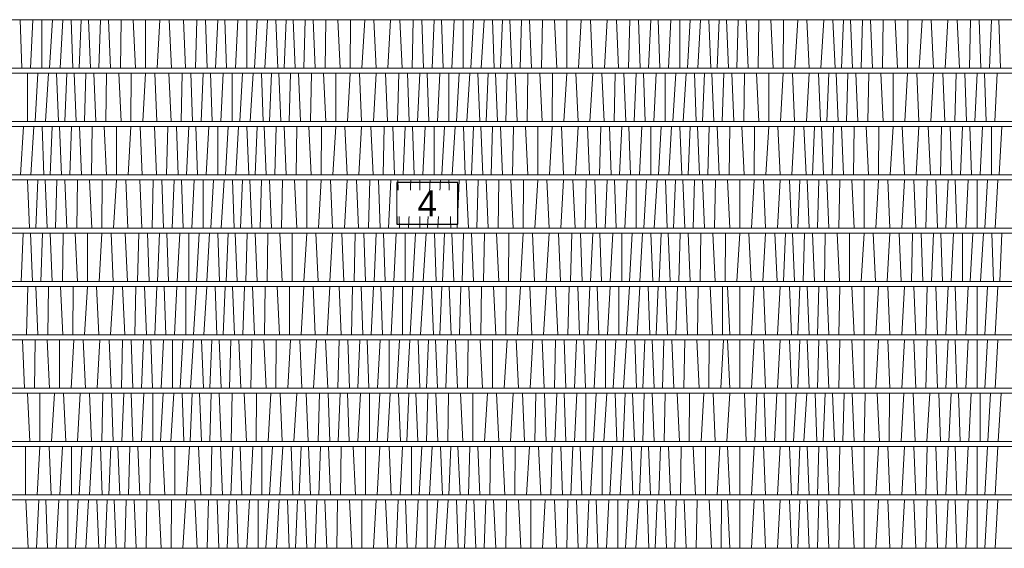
# Model space of a CAD drawing. Header units: centimetres. Extents: x 148485 to 162129, y -6573 to -2118.
# Tile 153 of 167: x 156441 to 156914, y -5820 to -5566. Entities that reach past the tile are written whole.
import ezdxf

# ---------------------------------------------------------------- set-up
doc = ezdxf.new("R2010")
doc.units = ezdxf.units.CM
doc.header["$LTSCALE"] = 0.1
doc.layers.add('A_opisy elewacji', color=7, linetype='Continuous')
doc.layers.add('ELEWACJE - dach podziały', color=34, linetype='Continuous', lineweight=15)
doc.layers.add('ELEWACJE - hacz dachówki', color=251, linetype='Continuous', lineweight=9)
doc.styles.add('CG', font='FL Pismo Techniczne.ttf')

msp = doc.modelspace()

# ---------------------------------------------------------------- linework, layer by layer
at = {"layer": 'A_opisy elewacji'}
msp.add_lwpolyline([(156651.458, -5664.591), (156651.458, -5644.591), (156622.202, -5644.591), (156622.202, -5664.591)], close=True, dxfattribs=at)
at = {"layer": 'ELEWACJE - dach podziały'}
for points in [[(157101.535, -5589.606), (156198.792, -5589.606)], [(157101.535, -5615.261), (156191.809, -5615.261)], [(157101.535, -5640.878), (156184.843, -5640.878)], [(157101.535, -5666.532), (156177.86, -5666.532)], [(157101.535, -5692.141), (156170.892, -5692.141)], [(157101.535, -5717.795), (156164.229, -5717.795)], [(157101.535, -5743.404), (156154.782, -5743.404)], [(157101.535, -5769.054), (156148.455, -5769.054)], [(157101.535, -5794.664), (156135.914, -5794.664)], [(157101.535, -5820.319), (156122.218, -5820.319)]]:
    msp.add_lwpolyline(points, dxfattribs=at)
at = {"layer": 'ELEWACJE - hacz dachówki'}
for p, q in [((156441.987, -5589.65), (156441.186, -5566.321)), ((156446.166, -5589.65), (156447.33, -5566.321)), ((156451.643, -5589.65), (156451.643, -5566.321)), ((156455.329, -5589.65), (156456.639, -5566.321)), ((156460.309, -5589.65), (156461.692, -5566.321)), ((156466.528, -5589.65), (156465.655, -5566.321)), ((156469.588, -5589.65), (156470.551, -5566.321)), ((156475, -5589.65), (156474.037, -5566.321)), ((156479.033, -5589.65), (156479.712, -5566.321)), ((156484.519, -5589.65), (156483.556, -5566.321)), ((156489.695, -5566.321), (156489.329, -5589.65)), ((156495.479, -5566.321), (156496.594, -5589.65)), ((156501.452, -5566.321), (156501.366, -5589.65)), ((156508.359, -5566.321), (156507.014, -5589.65)), ((156512.797, -5566.321), (156513.824, -5589.65)), ((156519.605, -5566.277), (156520.633, -5589.606)), ((156526.042, -5566.277), (156525.492, -5589.606)), ((156530.209, -5566.277), (156531.035, -5589.606)), ((156535.086, -5589.606), (156536.105, -5566.277)), ((156540.409, -5589.606), (156539.608, -5566.277)), ((156544.588, -5589.606), (156545.752, -5566.277)), ((156550.065, -5589.606), (156550.065, -5566.277)), ((156553.751, -5589.606), (156555.061, -5566.277)), ((156558.731, -5589.606), (156560.114, -5566.277)), ((156564.95, -5589.606), (156564.077, -5566.277)), ((156568.01, -5589.606), (156568.973, -5566.277)), ((156573.422, -5589.606), (156572.459, -5566.277)), ((156577.455, -5589.606), (156578.134, -5566.277)), ((156582.941, -5589.606), (156581.978, -5566.277)), ((156588.117, -5566.277), (156587.75, -5589.606)), ((156593.901, -5566.277), (156595.016, -5589.606)), ((156599.874, -5566.277), (156599.788, -5589.606)), ((156606.781, -5566.277), (156605.436, -5589.606)), ((156611.219, -5566.277), (156612.246, -5589.606)), ((156619.239, -5566.277), (156617.895, -5589.606)), ((156623.678, -5566.277), (156624.705, -5589.606)), ((156630.114, -5566.277), (156629.564, -5589.606)), ((156634.281, -5566.277), (156635.107, -5589.606)), ((156639.158, -5589.606), (156640.177, -5566.277)), ((156644.481, -5589.606), (156643.68, -5566.277)), ((156648.66, -5589.606), (156649.824, -5566.277)), ((156654.137, -5589.606), (156654.137, -5566.277)), ((156657.823, -5589.606), (156659.133, -5566.277)), ((156662.804, -5589.606), (156664.187, -5566.277)), ((156669.022, -5589.606), (156668.149, -5566.277)), ((156672.082, -5589.606), (156673.045, -5566.277)), ((156677.494, -5589.606), (156676.531, -5566.277)), ((156681.527, -5589.606), (156682.206, -5566.277)), ((156687.013, -5589.606), (156686.05, -5566.277)), ((156692.189, -5566.277), (156691.823, -5589.606)), ((156697.973, -5566.277), (156699.088, -5589.606)), ((156703.946, -5566.277), (156703.86, -5589.606)), ((156710.853, -5566.277), (156709.508, -5589.606)), ((156715.291, -5566.277), (156716.319, -5589.606)), ((156723.312, -5566.277), (156721.967, -5589.606)), ((156727.75, -5566.277), (156728.777, -5589.606)), ((156734.186, -5566.277), (156733.636, -5589.606)), ((156738.353, -5566.277), (156739.179, -5589.606)), ((156743.23, -5589.606), (156744.25, -5566.277)), ((156748.553, -5589.606), (156747.752, -5566.277)), ((156752.732, -5589.606), (156753.897, -5566.277)), ((156758.21, -5589.606), (156758.21, -5566.277)), ((156761.895, -5589.606), (156763.206, -5566.277)), ((156766.876, -5589.606), (156768.259, -5566.277)), ((156773.094, -5589.606), (156772.221, -5566.277)), ((156776.154, -5589.606), (156777.117, -5566.277)), ((156781.566, -5589.606), (156780.603, -5566.277)), ((156785.599, -5589.606), (156786.279, -5566.277)), ((156791.085, -5589.606), (156790.122, -5566.277)), ((156796.261, -5566.277), (156795.895, -5589.606)), ((156802.045, -5566.277), (156803.16, -5589.606)), ((156808.018, -5566.277), (156807.932, -5589.606)), ((156814.925, -5566.277), (156813.58, -5589.606)), ((156819.363, -5566.277), (156820.391, -5589.606)), ((156827.384, -5566.277), (156826.039, -5589.606)), ((156831.822, -5566.277), (156832.85, -5589.606)), ((156835.91, -5589.606), (156836.872, -5566.277)), ((156841.321, -5589.606), (156840.358, -5566.277)), ((156845.354, -5589.606), (156846.034, -5566.277)), ((156850.84, -5589.606), (156849.877, -5566.277)), ((156856.017, -5566.277), (156855.65, -5589.606)), ((156861.8, -5566.277), (156862.915, -5589.606)), ((156867.773, -5566.277), (156867.687, -5589.606)), ((156874.68, -5566.277), (156873.335, -5589.606)), ((156879.118, -5566.277), (156880.146, -5589.606)), ((156887.139, -5566.277), (156885.794, -5589.606)), ((156891.577, -5566.277), (156892.605, -5589.606)), ((156898.014, -5566.277), (156897.463, -5589.606)), ((156902.18, -5566.277), (156903.006, -5589.606)), ((156907.058, -5589.606), (156908.077, -5566.277)), ((156912.38, -5589.606), (156911.58, -5566.277)), ((156444.68, -5615.261), (156444.68, -5591.931)), ((156448.366, -5615.261), (156449.676, -5591.931)), ((156453.346, -5615.261), (156454.729, -5591.931)), ((156459.565, -5615.261), (156458.692, -5591.931)), ((156462.625, -5615.261), (156463.588, -5591.931)), ((156468.037, -5615.261), (156467.074, -5591.931)), ((156472.069, -5615.261), (156472.749, -5591.931)), ((156477.556, -5615.261), (156476.593, -5591.931)), ((156482.732, -5591.931), (156482.365, -5615.261)), ((156488.516, -5591.931), (156489.631, -5615.261)), ((156494.489, -5591.931), (156494.403, -5615.261)), ((156501.396, -5591.931), (156500.051, -5615.261)), ((156505.834, -5591.931), (156506.861, -5615.261)), ((156512.644, -5591.931), (156513.672, -5615.261)), ((156519.081, -5591.931), (156518.531, -5615.261)), ((156523.248, -5591.931), (156524.074, -5615.261)), ((156528.125, -5615.261), (156529.144, -5591.931)), ((156533.448, -5615.261), (156532.647, -5591.931)), ((156537.627, -5615.261), (156538.791, -5591.931)), ((156543.104, -5615.261), (156543.104, -5591.931)), ((156546.79, -5615.261), (156548.1, -5591.931)), ((156551.77, -5615.261), (156553.153, -5591.931)), ((156557.989, -5615.261), (156557.116, -5591.931)), ((156561.049, -5615.261), (156562.012, -5591.931)), ((156566.461, -5615.261), (156565.498, -5591.931)), ((156570.493, -5615.261), (156571.173, -5591.931)), ((156575.98, -5615.261), (156575.016, -5591.931)), ((156581.156, -5591.931), (156580.789, -5615.261)), ((156586.94, -5591.931), (156588.055, -5615.261)), ((156592.913, -5591.931), (156592.826, -5615.261)), ((156599.819, -5591.931), (156598.475, -5615.261)), ((156604.258, -5591.931), (156605.285, -5615.261)), ((156612.278, -5591.931), (156610.934, -5615.261)), ((156616.717, -5591.931), (156617.744, -5615.261)), ((156623.153, -5591.931), (156622.603, -5615.261)), ((156627.32, -5591.931), (156628.146, -5615.261)), ((156632.197, -5615.261), (156633.216, -5591.931)), ((156637.52, -5615.261), (156636.719, -5591.931)), ((156641.699, -5615.261), (156642.863, -5591.931)), ((156647.176, -5615.261), (156647.176, -5591.931)), ((156650.862, -5615.261), (156652.172, -5591.931)), ((156655.842, -5615.261), (156657.226, -5591.931)), ((156662.061, -5615.261), (156661.188, -5591.931)), ((156665.121, -5615.261), (156666.084, -5591.931)), ((156670.533, -5615.261), (156669.57, -5591.931)), ((156674.566, -5615.261), (156675.245, -5591.931)), ((156680.052, -5615.261), (156679.089, -5591.931)), ((156685.228, -5591.931), (156684.862, -5615.261)), ((156691.012, -5591.931), (156692.127, -5615.261)), ((156696.985, -5591.931), (156696.899, -5615.261)), ((156703.892, -5591.931), (156702.547, -5615.261)), ((156708.33, -5591.931), (156709.358, -5615.261)), ((156716.35, -5591.931), (156715.006, -5615.261)), ((156720.789, -5591.931), (156721.816, -5615.261)), ((156727.225, -5591.931), (156726.675, -5615.261)), ((156731.392, -5591.931), (156732.218, -5615.261)), ((156736.269, -5615.261), (156737.288, -5591.931)), ((156741.592, -5615.261), (156740.791, -5591.931)), ((156745.771, -5615.261), (156746.936, -5591.931)), ((156751.248, -5615.261), (156751.248, -5591.931)), ((156754.934, -5615.261), (156756.244, -5591.931)), ((156759.915, -5615.261), (156761.298, -5591.931)), ((156766.133, -5615.261), (156765.26, -5591.931)), ((156769.193, -5615.261), (156770.156, -5591.931)), ((156774.605, -5615.261), (156773.642, -5591.931)), ((156778.638, -5615.261), (156779.318, -5591.931)), ((156784.124, -5615.261), (156783.161, -5591.931)), ((156789.3, -5591.931), (156788.934, -5615.261)), ((156795.084, -5591.931), (156796.199, -5615.261)), ((156801.057, -5591.931), (156800.971, -5615.261)), ((156807.964, -5591.931), (156806.619, -5615.261)), ((156812.402, -5591.931), (156813.43, -5615.261)), ((156820.423, -5591.931), (156819.078, -5615.261)), ((156824.861, -5591.931), (156825.889, -5615.261)), ((156828.948, -5615.261), (156829.911, -5591.931)), ((156834.36, -5615.261), (156833.397, -5591.931)), ((156838.393, -5615.261), (156839.073, -5591.931)), ((156843.879, -5615.261), (156842.916, -5591.931)), ((156849.056, -5591.931), (156848.689, -5615.261)), ((156854.839, -5591.931), (156855.954, -5615.261)), ((156860.812, -5591.931), (156860.726, -5615.261)), ((156867.719, -5591.931), (156866.374, -5615.261)), ((156872.157, -5591.931), (156873.185, -5615.261)), ((156880.178, -5591.931), (156878.833, -5615.261)), ((156884.616, -5591.931), (156885.644, -5615.261)), ((156891.053, -5591.931), (156890.502, -5615.261)), ((156895.219, -5591.931), (156896.045, -5615.261)), ((156900.096, -5615.261), (156901.116, -5591.931)), ((156905.419, -5615.261), (156904.619, -5591.931)), ((156909.598, -5615.261), (156910.763, -5591.931)), ((156441.383, -5640.915), (156442.693, -5617.586)), ((156446.363, -5640.915), (156447.746, -5617.586)), ((156452.582, -5640.915), (156451.709, -5617.586)), ((156455.642, -5640.915), (156456.605, -5617.586)), ((156461.054, -5640.915), (156460.091, -5617.586)), ((156465.087, -5640.915), (156465.766, -5617.586)), ((156470.573, -5640.915), (156469.61, -5617.586)), ((156475.749, -5617.586), (156475.382, -5640.915)), ((156481.533, -5617.586), (156482.648, -5640.915)), ((156487.506, -5617.586), (156487.42, -5640.915)), ((156494.413, -5617.586), (156493.068, -5640.915)), ((156498.851, -5617.586), (156499.878, -5640.915)), ((156505.66, -5617.549), (156506.687, -5640.878)), ((156512.096, -5617.549), (156511.546, -5640.878)), ((156516.263, -5617.549), (156517.089, -5640.878)), ((156521.14, -5640.878), (156522.159, -5617.549)), ((156526.463, -5640.878), (156525.662, -5617.549)), ((156530.642, -5640.878), (156531.807, -5617.549)), ((156536.119, -5640.878), (156536.119, -5617.549)), ((156539.805, -5640.878), (156541.115, -5617.549)), ((156544.786, -5640.878), (156546.169, -5617.549)), ((156551.004, -5640.878), (156550.131, -5617.549)), ((156554.064, -5640.878), (156555.027, -5617.549)), ((156559.476, -5640.878), (156558.513, -5617.549)), ((156563.509, -5640.878), (156564.189, -5617.549)), ((156568.995, -5640.878), (156568.032, -5617.549)), ((156574.171, -5617.549), (156573.805, -5640.878)), ((156579.955, -5617.549), (156581.07, -5640.878)), ((156585.928, -5617.549), (156585.842, -5640.878)), ((156592.835, -5617.549), (156591.49, -5640.878)), ((156597.273, -5617.549), (156598.301, -5640.878)), ((156605.294, -5617.549), (156603.949, -5640.878)), ((156609.732, -5617.549), (156610.76, -5640.878)), ((156616.168, -5617.549), (156615.618, -5640.878)), ((156620.335, -5617.549), (156621.161, -5640.878)), ((156625.212, -5640.878), (156626.232, -5617.549)), ((156630.535, -5640.878), (156629.734, -5617.549)), ((156634.714, -5640.878), (156635.879, -5617.549)), ((156640.192, -5640.878), (156640.192, -5617.549)), ((156643.877, -5640.878), (156645.188, -5617.549)), ((156648.858, -5640.878), (156650.241, -5617.549)), ((156655.077, -5640.878), (156654.203, -5617.549)), ((156658.137, -5640.878), (156659.099, -5617.549)), ((156663.548, -5640.878), (156662.585, -5617.549)), ((156667.581, -5640.878), (156668.261, -5617.549)), ((156673.067, -5640.878), (156672.104, -5617.549)), ((156678.244, -5617.549), (156677.877, -5640.878)), ((156684.027, -5617.549), (156685.142, -5640.878)), ((156690, -5617.549), (156689.914, -5640.878)), ((156696.907, -5617.549), (156695.562, -5640.878)), ((156701.345, -5617.549), (156702.373, -5640.878)), ((156709.366, -5617.549), (156708.021, -5640.878)), ((156713.804, -5617.549), (156714.832, -5640.878)), ((156720.241, -5617.549), (156719.69, -5640.878)), ((156724.407, -5617.549), (156725.233, -5640.878)), ((156729.285, -5640.878), (156730.304, -5617.549)), ((156734.607, -5640.878), (156733.807, -5617.549)), ((156738.786, -5640.878), (156739.951, -5617.549)), ((156744.264, -5640.878), (156744.264, -5617.549)), ((156747.949, -5640.878), (156749.26, -5617.549)), ((156752.93, -5640.878), (156754.313, -5617.549)), ((156759.149, -5640.878), (156758.275, -5617.549)), ((156762.209, -5640.878), (156763.172, -5617.549)), ((156767.62, -5640.878), (156766.657, -5617.549)), ((156771.653, -5640.878), (156772.333, -5617.549)), ((156777.139, -5640.878), (156776.176, -5617.549)), ((156782.316, -5617.549), (156781.949, -5640.878)), ((156788.1, -5617.549), (156789.215, -5640.878)), ((156794.072, -5617.549), (156793.986, -5640.878)), ((156800.979, -5617.549), (156799.634, -5640.878)), ((156805.417, -5617.549), (156806.445, -5640.878)), ((156813.438, -5617.549), (156812.093, -5640.878)), ((156817.876, -5617.549), (156818.904, -5640.878)), ((156821.964, -5640.878), (156822.927, -5617.549)), ((156827.376, -5640.878), (156826.412, -5617.549)), ((156831.408, -5640.878), (156832.088, -5617.549)), ((156836.894, -5640.878), (156835.931, -5617.549)), ((156842.071, -5617.549), (156841.704, -5640.878)), ((156847.855, -5617.549), (156848.97, -5640.878)), ((156853.827, -5617.549), (156853.741, -5640.878)), ((156860.734, -5617.549), (156859.39, -5640.878)), ((156865.173, -5617.549), (156866.2, -5640.878)), ((156873.193, -5617.549), (156871.848, -5640.878)), ((156877.631, -5617.549), (156878.659, -5640.878)), ((156884.068, -5617.549), (156883.518, -5640.878)), ((156888.235, -5617.549), (156889.061, -5640.878)), ((156893.112, -5640.878), (156894.131, -5617.549)), ((156898.435, -5640.878), (156897.634, -5617.549)), ((156902.614, -5640.878), (156903.778, -5617.549)), ((156908.091, -5640.878), (156908.091, -5617.549)), ((156911.777, -5640.878), (156913.087, -5617.549)), ((156445.616, -5666.532), (156444.742, -5643.203)), ((156448.676, -5666.532), (156449.639, -5643.203)), ((156454.088, -5666.532), (156453.124, -5643.203)), ((156458.12, -5666.532), (156458.8, -5643.203)), ((156463.606, -5666.532), (156462.643, -5643.203)), ((156468.783, -5643.203), (156468.416, -5666.532)), ((156474.567, -5643.203), (156475.682, -5666.532)), ((156480.539, -5643.203), (156480.453, -5666.532)), ((156487.446, -5643.203), (156486.102, -5666.532)), ((156491.884, -5643.203), (156492.912, -5666.532)), ((156498.695, -5643.203), (156499.723, -5666.532)), ((156505.132, -5643.203), (156504.581, -5666.532)), ((156509.298, -5643.203), (156510.125, -5666.532)), ((156514.176, -5666.532), (156515.195, -5643.203)), ((156519.498, -5666.532), (156518.698, -5643.203)), ((156523.677, -5666.532), (156524.842, -5643.203)), ((156529.155, -5666.532), (156529.155, -5643.203)), ((156532.84, -5666.532), (156534.151, -5643.203)), ((156537.821, -5666.532), (156539.204, -5643.203)), ((156544.04, -5666.532), (156543.166, -5643.203)), ((156547.1, -5666.532), (156548.063, -5643.203)), ((156552.511, -5666.532), (156551.548, -5643.203)), ((156556.544, -5666.532), (156557.224, -5643.203)), ((156562.03, -5666.532), (156561.067, -5643.203)), ((156567.207, -5643.203), (156566.84, -5666.532)), ((156572.991, -5643.203), (156574.106, -5666.532)), ((156578.963, -5643.203), (156578.877, -5666.532)), ((156585.87, -5643.203), (156584.525, -5666.532)), ((156590.308, -5643.203), (156591.336, -5666.532)), ((156598.329, -5643.203), (156596.984, -5666.532)), ((156602.767, -5643.203), (156603.795, -5666.532)), ((156609.204, -5643.203), (156608.654, -5666.532)), ((156613.37, -5643.203), (156614.197, -5666.532)), ((156618.248, -5666.532), (156619.267, -5643.203)), ((156623.571, -5666.532), (156622.77, -5643.203)), ((156627.75, -5666.532), (156628.914, -5643.203)), ((156633.227, -5666.532), (156633.227, -5643.203)), ((156636.913, -5666.532), (156638.223, -5643.203)), ((156641.893, -5666.532), (156643.276, -5643.203)), ((156648.112, -5666.532), (156647.238, -5643.203)), ((156651.172, -5666.532), (156652.135, -5643.203)), ((156656.584, -5666.532), (156655.621, -5643.203)), ((156660.616, -5666.532), (156661.296, -5643.203)), ((156666.102, -5666.532), (156665.139, -5643.203)), ((156671.279, -5643.203), (156670.912, -5666.532)), ((156677.063, -5643.203), (156678.178, -5666.532)), ((156683.036, -5643.203), (156682.949, -5666.532)), ((156689.942, -5643.203), (156688.598, -5666.532)), ((156694.381, -5643.203), (156695.408, -5666.532)), ((156702.401, -5643.203), (156701.056, -5666.532)), ((156706.839, -5643.203), (156707.867, -5666.532)), ((156713.276, -5643.203), (156712.726, -5666.532)), ((156717.443, -5643.203), (156718.269, -5666.532)), ((156722.32, -5666.532), (156723.339, -5643.203)), ((156727.643, -5666.532), (156726.842, -5643.203)), ((156731.822, -5666.532), (156732.986, -5643.203)), ((156737.299, -5666.532), (156737.299, -5643.203)), ((156740.985, -5666.532), (156742.295, -5643.203)), ((156745.965, -5666.532), (156747.348, -5643.203)), ((156752.184, -5666.532), (156751.311, -5643.203)), ((156755.244, -5666.532), (156756.207, -5643.203)), ((156760.656, -5666.532), (156759.693, -5643.203)), ((156764.689, -5666.532), (156765.368, -5643.203)), ((156770.175, -5666.532), (156769.212, -5643.203)), ((156775.351, -5643.203), (156774.984, -5666.532)), ((156781.135, -5643.203), (156782.25, -5666.532)), ((156787.108, -5643.203), (156787.022, -5666.532)), ((156794.015, -5643.203), (156792.67, -5666.532)), ((156798.453, -5643.203), (156799.48, -5666.532)), ((156806.473, -5643.203), (156805.129, -5666.532)), ((156810.912, -5643.203), (156811.939, -5666.532)), ((156814.999, -5666.532), (156815.962, -5643.203)), ((156820.411, -5666.532), (156819.448, -5643.203)), ((156824.444, -5666.532), (156825.123, -5643.203)), ((156829.93, -5666.532), (156828.967, -5643.203)), ((156835.106, -5643.203), (156834.74, -5666.532)), ((156840.89, -5643.203), (156842.005, -5666.532)), ((156846.863, -5643.203), (156846.777, -5666.532)), ((156853.77, -5643.203), (156852.425, -5666.532)), ((156858.208, -5643.203), (156859.236, -5666.532)), ((156866.228, -5643.203), (156864.884, -5666.532)), ((156870.667, -5643.203), (156871.694, -5666.532)), ((156877.103, -5643.203), (156876.553, -5666.532)), ((156881.27, -5643.203), (156882.096, -5666.532)), ((156886.147, -5666.532), (156887.166, -5643.203)), ((156891.47, -5666.532), (156890.669, -5643.203)), ((156895.649, -5666.532), (156896.814, -5643.203)), ((156901.126, -5666.532), (156901.126, -5643.203)), ((156904.812, -5666.532), (156906.122, -5643.203)), ((156909.793, -5666.532), (156911.176, -5643.203)), ((156441.693, -5692.187), (156442.656, -5668.857)), ((156447.105, -5692.187), (156446.141, -5668.857)), ((156451.137, -5692.187), (156451.817, -5668.857)), ((156456.623, -5692.187), (156455.66, -5668.857)), ((156461.8, -5668.857), (156461.433, -5692.187)), ((156467.584, -5668.857), (156468.699, -5692.187)), ((156473.556, -5668.857), (156473.47, -5692.187)), ((156480.463, -5668.857), (156479.119, -5692.187)), ((156484.902, -5668.857), (156485.929, -5692.187)), ((156491.71, -5668.812), (156492.738, -5692.141)), ((156498.147, -5668.812), (156497.596, -5692.141)), ((156502.313, -5668.812), (156503.14, -5692.141)), ((156507.191, -5692.141), (156508.21, -5668.812)), ((156512.513, -5692.141), (156511.713, -5668.812)), ((156516.692, -5692.141), (156517.857, -5668.812)), ((156522.17, -5692.141), (156522.17, -5668.812)), ((156525.855, -5692.141), (156527.166, -5668.812)), ((156530.836, -5692.141), (156532.219, -5668.812)), ((156537.055, -5692.141), (156536.181, -5668.812)), ((156540.115, -5692.141), (156541.078, -5668.812)), ((156545.526, -5692.141), (156544.563, -5668.812)), ((156549.559, -5692.141), (156550.239, -5668.812)), ((156555.045, -5692.141), (156554.082, -5668.812)), ((156560.222, -5668.812), (156559.855, -5692.141)), ((156566.006, -5668.812), (156567.121, -5692.141)), ((156571.978, -5668.812), (156571.892, -5692.141)), ((156578.885, -5668.812), (156577.54, -5692.141)), ((156583.323, -5668.812), (156584.351, -5692.141)), ((156591.344, -5668.812), (156589.999, -5692.141)), ((156595.782, -5668.812), (156596.81, -5692.141)), ((156602.219, -5668.812), (156601.669, -5692.141)), ((156606.385, -5668.812), (156607.212, -5692.141)), ((156611.263, -5692.141), (156612.282, -5668.812)), ((156616.586, -5692.141), (156615.785, -5668.812)), ((156620.765, -5692.141), (156621.929, -5668.812)), ((156626.242, -5692.141), (156626.242, -5668.812)), ((156629.928, -5692.141), (156631.238, -5668.812)), ((156634.908, -5692.141), (156636.291, -5668.812)), ((156641.127, -5692.141), (156640.253, -5668.812)), ((156644.187, -5692.141), (156645.15, -5668.812)), ((156649.599, -5692.141), (156648.636, -5668.812)), ((156653.631, -5692.141), (156654.311, -5668.812)), ((156659.117, -5692.141), (156658.154, -5668.812)), ((156664.294, -5668.812), (156663.927, -5692.141)), ((156670.078, -5668.812), (156671.193, -5692.141)), ((156676.051, -5668.812), (156675.964, -5692.141)), ((156682.957, -5668.812), (156681.613, -5692.141)), ((156687.396, -5668.812), (156688.423, -5692.141)), ((156695.416, -5668.812), (156694.071, -5692.141)), ((156699.854, -5668.812), (156700.882, -5692.141)), ((156706.291, -5668.812), (156705.741, -5692.141)), ((156710.458, -5668.812), (156711.284, -5692.141)), ((156715.335, -5692.141), (156716.354, -5668.812)), ((156720.658, -5692.141), (156719.857, -5668.812)), ((156724.837, -5692.141), (156726.001, -5668.812)), ((156730.314, -5692.141), (156730.314, -5668.812)), ((156734, -5692.141), (156735.31, -5668.812)), ((156738.98, -5692.141), (156740.363, -5668.812)), ((156745.199, -5692.141), (156744.326, -5668.812)), ((156748.259, -5692.141), (156749.222, -5668.812)), ((156753.671, -5692.141), (156752.708, -5668.812)), ((156757.703, -5692.141), (156758.383, -5668.812)), ((156763.19, -5692.141), (156762.227, -5668.812)), ((156768.366, -5668.812), (156767.999, -5692.141)), ((156774.15, -5668.812), (156775.265, -5692.141)), ((156780.123, -5668.812), (156780.037, -5692.141)), ((156787.03, -5668.812), (156785.685, -5692.141)), ((156791.468, -5668.812), (156792.495, -5692.141)), ((156799.488, -5668.812), (156798.144, -5692.141)), ((156803.927, -5668.812), (156804.954, -5692.141)), ((156808.014, -5692.141), (156808.977, -5668.812)), ((156813.426, -5692.141), (156812.463, -5668.812)), ((156817.459, -5692.141), (156818.138, -5668.812)), ((156822.945, -5692.141), (156821.982, -5668.812)), ((156828.121, -5668.812), (156827.755, -5692.141)), ((156833.905, -5668.812), (156835.02, -5692.141)), ((156839.878, -5668.812), (156839.792, -5692.141)), ((156846.785, -5668.812), (156845.44, -5692.141)), ((156851.223, -5668.812), (156852.251, -5692.141)), ((156859.243, -5668.812), (156857.899, -5692.141)), ((156863.682, -5668.812), (156864.709, -5692.141)), ((156870.118, -5668.812), (156869.568, -5692.141)), ((156874.285, -5668.812), (156875.111, -5692.141)), ((156879.162, -5692.141), (156880.181, -5668.812)), ((156884.485, -5692.141), (156883.684, -5668.812)), ((156888.664, -5692.141), (156889.829, -5668.812)), ((156894.141, -5692.141), (156894.141, -5668.812)), ((156897.827, -5692.141), (156899.137, -5668.812)), ((156902.808, -5692.141), (156904.191, -5668.812)), ((156909.026, -5692.141), (156908.153, -5668.812)), ((156912.086, -5692.141), (156913.049, -5668.812)), ((156444.167, -5717.795), (156444.847, -5694.466)), ((156449.653, -5717.795), (156448.69, -5694.466)), ((156454.83, -5694.466), (156454.463, -5717.795)), ((156460.614, -5694.466), (156461.728, -5717.795)), ((156466.586, -5694.466), (156466.5, -5717.795)), ((156473.493, -5694.466), (156472.148, -5717.795)), ((156477.931, -5694.466), (156478.959, -5717.795)), ((156485.952, -5694.466), (156484.607, -5717.795)), ((156490.39, -5694.466), (156491.418, -5717.795)), ((156496.827, -5694.466), (156496.276, -5717.795)), ((156500.993, -5694.466), (156501.82, -5717.795)), ((156505.871, -5717.795), (156506.89, -5694.466)), ((156511.193, -5717.795), (156510.393, -5694.466)), ((156515.372, -5717.795), (156516.537, -5694.466)), ((156520.85, -5717.795), (156520.85, -5694.466)), ((156524.535, -5717.795), (156525.846, -5694.466)), ((156529.516, -5717.795), (156530.899, -5694.466)), ((156535.735, -5717.795), (156534.861, -5694.466)), ((156538.795, -5717.795), (156539.758, -5694.466)), ((156544.207, -5717.795), (156543.243, -5694.466)), ((156548.239, -5717.795), (156548.919, -5694.466)), ((156553.725, -5717.795), (156552.762, -5694.466)), ((156558.902, -5694.466), (156558.535, -5717.795)), ((156564.686, -5694.466), (156565.801, -5717.795)), ((156570.658, -5694.466), (156570.572, -5717.795)), ((156577.565, -5694.466), (156576.221, -5717.795)), ((156582.003, -5694.466), (156583.031, -5717.795)), ((156590.024, -5694.466), (156588.679, -5717.795)), ((156594.462, -5694.466), (156595.49, -5717.795)), ((156600.899, -5694.466), (156600.349, -5717.795)), ((156605.066, -5694.466), (156605.892, -5717.795)), ((156609.943, -5717.795), (156610.962, -5694.466)), ((156615.266, -5717.795), (156614.465, -5694.466)), ((156619.445, -5717.795), (156620.609, -5694.466)), ((156624.922, -5717.795), (156624.922, -5694.466)), ((156628.608, -5717.795), (156629.918, -5694.466)), ((156633.588, -5717.795), (156634.971, -5694.466)), ((156639.807, -5717.795), (156638.933, -5694.466)), ((156642.867, -5717.795), (156643.83, -5694.466)), ((156648.279, -5717.795), (156647.316, -5694.466)), ((156652.311, -5717.795), (156652.991, -5694.466)), ((156657.798, -5717.795), (156656.834, -5694.466)), ((156662.974, -5694.466), (156662.607, -5717.795)), ((156668.758, -5694.466), (156669.873, -5717.795)), ((156674.731, -5694.466), (156674.644, -5717.795)), ((156681.637, -5694.466), (156680.293, -5717.795)), ((156686.076, -5694.466), (156687.103, -5717.795)), ((156694.096, -5694.466), (156692.752, -5717.795)), ((156698.535, -5694.466), (156699.562, -5717.795)), ((156704.971, -5694.466), (156704.421, -5717.795)), ((156709.138, -5694.466), (156709.964, -5717.795)), ((156714.015, -5717.795), (156715.034, -5694.466)), ((156719.338, -5717.795), (156718.537, -5694.466)), ((156723.517, -5717.795), (156724.681, -5694.466)), ((156728.994, -5717.795), (156728.994, -5694.466)), ((156732.68, -5717.795), (156733.99, -5694.466)), ((156737.66, -5717.795), (156739.043, -5694.466)), ((156743.879, -5717.795), (156743.006, -5694.466)), ((156746.939, -5717.795), (156747.902, -5694.466)), ((156752.351, -5717.795), (156751.388, -5694.466)), ((156756.384, -5717.795), (156757.063, -5694.466)), ((156761.87, -5717.795), (156760.907, -5694.466)), ((156767.046, -5694.466), (156766.68, -5717.795)), ((156772.83, -5694.466), (156773.945, -5717.795)), ((156778.803, -5694.466), (156778.717, -5717.795)), ((156781.135, -5694.466), (156782.25, -5717.795)), ((156787.108, -5694.466), (156787.022, -5717.795)), ((156794.015, -5694.466), (156792.67, -5717.795)), ((156798.453, -5694.466), (156799.48, -5717.795)), ((156806.473, -5694.466), (156805.129, -5717.795)), ((156810.912, -5694.466), (156811.939, -5717.795)), ((156814.999, -5717.795), (156815.962, -5694.466)), ((156820.411, -5717.795), (156819.448, -5694.466)), ((156824.444, -5717.795), (156825.123, -5694.466)), ((156829.93, -5717.795), (156828.967, -5694.466)), ((156835.106, -5694.466), (156834.74, -5717.795)), ((156840.89, -5694.466), (156842.005, -5717.795)), ((156846.863, -5694.466), (156846.777, -5717.795)), ((156853.77, -5694.466), (156852.425, -5717.795)), ((156858.208, -5694.466), (156859.236, -5717.795)), ((156866.228, -5694.466), (156864.884, -5717.795)), ((156870.667, -5694.466), (156871.694, -5717.795)), ((156877.103, -5694.466), (156876.553, -5717.795)), ((156881.27, -5694.466), (156882.096, -5717.795)), ((156886.147, -5717.795), (156887.166, -5694.466)), ((156891.47, -5717.795), (156890.669, -5694.466)), ((156895.649, -5717.795), (156896.814, -5694.466)), ((156901.126, -5717.795), (156901.126, -5694.466)), ((156904.812, -5717.795), (156906.122, -5694.466)), ((156909.793, -5717.795), (156911.176, -5694.466)), ((156443.192, -5743.449), (156442.229, -5720.12)), ((156448.369, -5720.12), (156448.002, -5743.449)), ((156454.153, -5720.12), (156455.268, -5743.449)), ((156460.125, -5720.12), (156460.039, -5743.449)), ((156467.032, -5720.12), (156465.687, -5743.449)), ((156471.47, -5720.12), (156472.498, -5743.449)), ((156479.489, -5720.074), (156478.144, -5743.404)), ((156483.927, -5720.074), (156484.955, -5743.404)), ((156490.364, -5720.074), (156489.814, -5743.404)), ((156494.53, -5720.074), (156495.357, -5743.404)), ((156499.408, -5743.404), (156500.427, -5720.074)), ((156504.731, -5743.404), (156503.93, -5720.074)), ((156508.909, -5743.404), (156510.074, -5720.074)), ((156514.387, -5743.404), (156514.387, -5720.074)), ((156518.072, -5743.404), (156519.383, -5720.074)), ((156523.053, -5743.404), (156524.436, -5720.074)), ((156529.272, -5743.404), (156528.398, -5720.074)), ((156532.332, -5743.404), (156533.295, -5720.074)), ((156537.744, -5743.404), (156536.78, -5720.074)), ((156541.776, -5743.404), (156542.456, -5720.074)), ((156547.262, -5743.404), (156546.299, -5720.074)), ((156552.439, -5720.074), (156552.072, -5743.404)), ((156558.223, -5720.074), (156559.338, -5743.404)), ((156564.195, -5720.074), (156564.109, -5743.404)), ((156571.102, -5720.074), (156569.758, -5743.404)), ((156575.541, -5720.074), (156576.568, -5743.404)), ((156583.561, -5720.074), (156582.216, -5743.404)), ((156587.999, -5720.074), (156589.027, -5743.404)), ((156594.436, -5720.074), (156593.886, -5743.404)), ((156598.603, -5720.074), (156599.429, -5743.404)), ((156603.48, -5743.404), (156604.499, -5720.074)), ((156608.803, -5743.404), (156608.002, -5720.074)), ((156612.982, -5743.404), (156614.146, -5720.074)), ((156618.459, -5743.404), (156618.459, -5720.074)), ((156622.145, -5743.404), (156623.455, -5720.074)), ((156627.125, -5743.404), (156628.508, -5720.074)), ((156633.344, -5743.404), (156632.471, -5720.074)), ((156636.404, -5743.404), (156637.367, -5720.074)), ((156641.816, -5743.404), (156640.853, -5720.074)), ((156645.848, -5743.404), (156646.528, -5720.074)), ((156651.335, -5743.404), (156650.371, -5720.074)), ((156656.511, -5720.074), (156656.144, -5743.404)), ((156662.295, -5720.074), (156663.41, -5743.404)), ((156668.268, -5720.074), (156668.182, -5743.404)), ((156675.174, -5720.074), (156673.83, -5743.404)), ((156679.613, -5720.074), (156680.64, -5743.404)), ((156687.633, -5720.074), (156686.289, -5743.404)), ((156692.072, -5720.074), (156693.099, -5743.404)), ((156698.508, -5720.074), (156697.958, -5743.404)), ((156702.675, -5720.074), (156703.501, -5743.404)), ((156707.552, -5743.404), (156708.571, -5720.074)), ((156712.875, -5743.404), (156712.074, -5720.074)), ((156717.054, -5743.404), (156718.218, -5720.074)), ((156722.531, -5743.404), (156722.531, -5720.074)), ((156726.217, -5743.404), (156727.527, -5720.074)), ((156731.197, -5743.404), (156732.581, -5720.074)), ((156737.416, -5743.404), (156736.543, -5720.074)), ((156740.476, -5743.404), (156741.439, -5720.074)), ((156745.888, -5743.404), (156744.925, -5720.074)), ((156749.921, -5743.404), (156750.6, -5720.074)), ((156755.407, -5743.404), (156754.444, -5720.074)), ((156760.583, -5720.074), (156760.217, -5743.404)), ((156766.367, -5720.074), (156767.482, -5743.404)), ((156772.34, -5720.074), (156772.254, -5743.404)), ((156779.247, -5720.074), (156777.902, -5743.404)), ((156781.135, -5720.12), (156782.25, -5743.449)), ((156787.108, -5720.12), (156787.022, -5743.449)), ((156794.015, -5720.12), (156792.67, -5743.449)), ((156798.453, -5720.12), (156799.48, -5743.449)), ((156806.473, -5720.12), (156805.129, -5743.449)), ((156810.912, -5720.12), (156811.939, -5743.449)), ((156814.999, -5743.449), (156815.962, -5720.12)), ((156820.411, -5743.449), (156819.448, -5720.12)), ((156824.444, -5743.449), (156825.123, -5720.12)), ((156829.93, -5743.449), (156828.967, -5720.12)), ((156835.106, -5720.12), (156834.74, -5743.449)), ((156840.89, -5720.12), (156842.005, -5743.449)), ((156846.863, -5720.12), (156846.777, -5743.449)), ((156853.77, -5720.12), (156852.425, -5743.449)), ((156858.208, -5720.12), (156859.236, -5743.449)), ((156866.228, -5720.12), (156864.884, -5743.449)), ((156870.667, -5720.12), (156871.694, -5743.449)), ((156877.103, -5720.12), (156876.553, -5743.449)), ((156881.27, -5720.12), (156882.096, -5743.449)), ((156886.147, -5743.449), (156887.166, -5720.12)), ((156891.47, -5743.449), (156890.669, -5720.12)), ((156895.649, -5743.449), (156896.814, -5720.12)), ((156901.126, -5743.449), (156901.126, -5720.12)), ((156904.812, -5743.449), (156906.122, -5720.12)), ((156909.793, -5743.449), (156911.176, -5720.12)), ((156444.706, -5745.729), (156445.821, -5769.058)), ((156450.679, -5745.729), (156450.592, -5769.058)), ((156457.585, -5745.729), (156456.241, -5769.058)), ((156462.024, -5745.729), (156463.051, -5769.058)), ((156470.044, -5745.729), (156468.7, -5769.058)), ((156474.482, -5745.729), (156475.51, -5769.058)), ((156480.919, -5745.729), (156480.369, -5769.058)), ((156485.086, -5745.729), (156485.912, -5769.058)), ((156489.963, -5769.058), (156490.982, -5745.729)), ((156495.286, -5769.058), (156494.485, -5745.729)), ((156499.465, -5769.058), (156500.629, -5745.729)), ((156504.942, -5769.058), (156504.942, -5745.729)), ((156508.628, -5769.058), (156509.938, -5745.729)), ((156513.608, -5769.058), (156514.991, -5745.729)), ((156519.827, -5769.058), (156518.954, -5745.729)), ((156522.887, -5769.058), (156523.85, -5745.729)), ((156528.299, -5769.058), (156527.336, -5745.729)), ((156532.332, -5769.058), (156533.011, -5745.729)), ((156537.818, -5769.058), (156536.855, -5745.729)), ((156542.994, -5745.729), (156542.628, -5769.058)), ((156548.778, -5745.729), (156549.893, -5769.058)), ((156554.751, -5745.729), (156554.665, -5769.058)), ((156561.658, -5745.729), (156560.313, -5769.058)), ((156566.096, -5745.729), (156567.123, -5769.058)), ((156574.116, -5745.725), (156572.772, -5769.054)), ((156578.554, -5745.725), (156579.582, -5769.054)), ((156584.991, -5745.725), (156584.441, -5769.054)), ((156589.158, -5745.725), (156589.984, -5769.054)), ((156594.035, -5769.054), (156595.054, -5745.725)), ((156599.358, -5769.054), (156598.557, -5745.725)), ((156603.537, -5769.054), (156604.701, -5745.725)), ((156609.014, -5769.054), (156609.014, -5745.725)), ((156612.7, -5769.054), (156614.01, -5745.725)), ((156617.68, -5769.054), (156619.063, -5745.725)), ((156623.899, -5769.054), (156623.026, -5745.725)), ((156626.959, -5769.054), (156627.922, -5745.725)), ((156632.371, -5769.054), (156631.408, -5745.725)), ((156636.404, -5769.054), (156637.083, -5745.725)), ((156641.89, -5769.054), (156640.927, -5745.725)), ((156647.066, -5745.725), (156646.7, -5769.054)), ((156652.85, -5745.725), (156653.965, -5769.054)), ((156658.823, -5745.725), (156658.737, -5769.054)), ((156665.73, -5745.725), (156664.385, -5769.054)), ((156670.168, -5745.725), (156671.195, -5769.054)), ((156678.188, -5745.725), (156676.844, -5769.054)), ((156682.627, -5745.725), (156683.654, -5769.054)), ((156689.063, -5745.725), (156688.513, -5769.054)), ((156693.23, -5745.725), (156694.056, -5769.054)), ((156698.107, -5769.054), (156699.126, -5745.725)), ((156703.43, -5769.054), (156702.629, -5745.725)), ((156707.609, -5769.054), (156708.773, -5745.725)), ((156713.086, -5769.054), (156713.086, -5745.725)), ((156716.772, -5769.054), (156718.082, -5745.725)), ((156721.753, -5769.054), (156723.136, -5745.725)), ((156727.971, -5769.054), (156727.098, -5745.725)), ((156731.031, -5769.054), (156731.994, -5745.725)), ((156736.443, -5769.054), (156735.48, -5745.725)), ((156740.476, -5769.054), (156741.155, -5745.725)), ((156745.962, -5769.054), (156744.999, -5745.725)), ((156751.138, -5745.725), (156750.772, -5769.054)), ((156756.922, -5745.725), (156758.037, -5769.054)), ((156762.895, -5745.725), (156762.809, -5769.054)), ((156769.802, -5745.725), (156768.457, -5769.054)), ((156774.24, -5745.725), (156775.268, -5769.054)), ((156782.261, -5745.725), (156780.916, -5769.054)), ((156789.364, -5745.725), (156790.19, -5769.054)), ((156794.241, -5769.054), (156795.26, -5745.725)), ((156799.564, -5769.054), (156798.763, -5745.725)), ((156803.743, -5769.054), (156804.907, -5745.725)), ((156809.22, -5769.054), (156809.22, -5745.725)), ((156812.906, -5769.054), (156814.216, -5745.725)), ((156817.886, -5769.054), (156819.269, -5745.725)), ((156824.105, -5769.054), (156823.232, -5745.725)), ((156827.165, -5769.054), (156828.128, -5745.725)), ((156832.577, -5769.054), (156831.614, -5745.725)), ((156836.609, -5769.054), (156837.289, -5745.725)), ((156842.096, -5769.054), (156841.132, -5745.725)), ((156847.272, -5745.725), (156846.905, -5769.054)), ((156853.056, -5745.725), (156854.171, -5769.054)), ((156859.029, -5745.725), (156858.942, -5769.054)), ((156865.935, -5745.725), (156864.591, -5769.054)), ((156870.374, -5745.725), (156871.401, -5769.054)), ((156878.394, -5745.725), (156877.05, -5769.054)), ((156882.724, -5745.725), (156883.55, -5769.054)), ((156887.601, -5769.054), (156888.62, -5745.725)), ((156892.924, -5769.054), (156892.123, -5745.725)), ((156897.103, -5769.054), (156898.267, -5745.725)), ((156902.58, -5769.054), (156902.58, -5745.725)), ((156906.266, -5769.054), (156907.576, -5745.725)), ((156911.246, -5769.054), (156912.63, -5745.725)), ((156443.742, -5771.379), (156443.656, -5794.708)), ((156450.649, -5771.379), (156449.304, -5794.708)), ((156455.087, -5771.379), (156456.115, -5794.708)), ((156460.293, -5794.708), (156461.458, -5771.379)), ((156465.771, -5794.708), (156465.771, -5771.379)), ((156469.456, -5794.708), (156470.767, -5771.379)), ((156474.437, -5794.708), (156475.82, -5771.379)), ((156480.656, -5794.708), (156479.782, -5771.379)), ((156483.715, -5794.708), (156484.678, -5771.379)), ((156489.127, -5794.708), (156488.164, -5771.379)), ((156493.16, -5794.708), (156493.84, -5771.379)), ((156498.646, -5794.708), (156497.683, -5771.379)), ((156503.823, -5771.379), (156503.456, -5794.708)), ((156509.606, -5771.379), (156510.721, -5794.708)), ((156515.579, -5771.379), (156515.493, -5794.708)), ((156522.486, -5771.379), (156521.141, -5794.708)), ((156526.924, -5771.379), (156527.952, -5794.708)), ((156533.361, -5771.379), (156532.81, -5794.708)), ((156537.527, -5771.379), (156538.354, -5794.708)), ((156542.405, -5794.708), (156543.424, -5771.379)), ((156547.727, -5794.708), (156546.927, -5771.379)), ((156551.906, -5794.708), (156553.071, -5771.379)), ((156557.384, -5794.708), (156557.384, -5771.379)), ((156561.069, -5794.708), (156562.38, -5771.379)), ((156566.05, -5794.708), (156567.433, -5771.379)), ((156572.269, -5794.708), (156571.395, -5771.379)), ((156575.329, -5794.708), (156576.292, -5771.379)), ((156580.741, -5794.708), (156579.777, -5771.379)), ((156584.773, -5794.708), (156585.453, -5771.379)), ((156590.259, -5794.708), (156589.296, -5771.379)), ((156595.436, -5771.379), (156595.069, -5794.708)), ((156601.22, -5771.379), (156602.335, -5794.708)), ((156607.192, -5771.379), (156607.106, -5794.708)), ((156614.099, -5771.379), (156612.755, -5794.708)), ((156618.537, -5771.379), (156619.565, -5794.708)), ((156623.744, -5794.708), (156624.908, -5771.379)), ((156629.221, -5794.708), (156629.221, -5771.379)), ((156632.907, -5794.708), (156634.217, -5771.379)), ((156637.887, -5794.708), (156639.27, -5771.379)), ((156644.106, -5794.708), (156643.233, -5771.379)), ((156647.166, -5794.708), (156648.129, -5771.379)), ((156652.578, -5794.708), (156651.615, -5771.379)), ((156656.61, -5794.708), (156657.29, -5771.379)), ((156662.097, -5794.708), (156661.133, -5771.379)), ((156667.273, -5771.379), (156666.906, -5794.708)), ((156673.057, -5771.379), (156674.172, -5794.708)), ((156679.03, -5771.379), (156678.944, -5794.708)), ((156685.936, -5771.379), (156684.592, -5794.708)), ((156690.375, -5771.379), (156691.402, -5794.708)), ((156696.811, -5771.379), (156696.261, -5794.708)), ((156700.978, -5771.379), (156701.804, -5794.708)), ((156705.855, -5794.708), (156706.874, -5771.379)), ((156711.178, -5794.708), (156710.377, -5771.379)), ((156715.357, -5794.708), (156716.522, -5771.379)), ((156720.834, -5794.708), (156720.834, -5771.379)), ((156724.52, -5794.708), (156725.83, -5771.379)), ((156729.501, -5794.708), (156730.884, -5771.379)), ((156735.719, -5794.708), (156734.846, -5771.379)), ((156738.779, -5794.708), (156739.742, -5771.379)), ((156744.191, -5794.708), (156743.228, -5771.379)), ((156748.224, -5794.708), (156748.904, -5771.379)), ((156753.71, -5794.708), (156752.747, -5771.379)), ((156758.886, -5771.379), (156758.52, -5794.708)), ((156764.67, -5771.379), (156765.785, -5794.708)), ((156770.643, -5771.379), (156770.557, -5794.708)), ((156777.55, -5771.379), (156776.205, -5794.708)), ((156781.135, -5771.379), (156782.25, -5794.708)), ((156787.108, -5771.379), (156787.022, -5794.708)), ((156794.015, -5771.379), (156792.67, -5794.708)), ((156798.453, -5771.379), (156799.48, -5794.708)), ((156806.473, -5771.379), (156805.129, -5794.708)), ((156810.912, -5771.379), (156811.939, -5794.708)), ((156814.999, -5794.708), (156815.962, -5771.379)), ((156820.411, -5794.708), (156819.448, -5771.379)), ((156824.444, -5794.708), (156825.123, -5771.379)), ((156829.93, -5794.708), (156828.967, -5771.379)), ((156835.106, -5771.379), (156834.74, -5794.708)), ((156840.89, -5771.379), (156842.005, -5794.708)), ((156846.863, -5771.379), (156846.777, -5794.708)), ((156853.77, -5771.379), (156852.425, -5794.708)), ((156858.208, -5771.379), (156859.236, -5794.708)), ((156866.228, -5771.379), (156864.884, -5794.708)), ((156870.667, -5771.379), (156871.694, -5794.708)), ((156877.103, -5771.379), (156876.553, -5794.708)), ((156881.27, -5771.379), (156882.096, -5794.708)), ((156886.147, -5794.708), (156887.166, -5771.379)), ((156891.47, -5794.708), (156890.669, -5771.379)), ((156895.649, -5794.708), (156896.814, -5771.379)), ((156901.126, -5794.708), (156901.126, -5771.379)), ((156904.812, -5794.708), (156906.122, -5771.379)), ((156909.793, -5794.708), (156911.176, -5771.379)), ((156443.964, -5796.99), (156444.991, -5820.319)), ((156449.042, -5820.319), (156450.062, -5796.99)), ((156454.365, -5820.319), (156453.564, -5796.99)), ((156458.544, -5820.319), (156459.709, -5796.99)), ((156464.022, -5820.319), (156464.022, -5796.99)), ((156467.707, -5820.319), (156469.018, -5796.99)), ((156472.688, -5820.319), (156474.071, -5796.99)), ((156478.907, -5820.319), (156478.033, -5796.99)), ((156481.967, -5820.319), (156482.929, -5796.99)), ((156487.378, -5820.319), (156486.415, -5796.99)), ((156491.411, -5820.319), (156492.091, -5796.99)), ((156496.897, -5820.319), (156495.934, -5796.99)), ((156502.074, -5796.99), (156501.707, -5820.319)), ((156507.857, -5796.99), (156508.972, -5820.319)), ((156513.83, -5796.99), (156513.744, -5820.319)), ((156520.737, -5796.99), (156519.392, -5820.319)), ((156525.175, -5796.99), (156526.203, -5820.319)), ((156531.612, -5796.99), (156531.062, -5820.319)), ((156535.778, -5796.99), (156536.605, -5820.319)), ((156540.656, -5820.319), (156541.675, -5796.99)), ((156545.979, -5820.319), (156545.178, -5796.99)), ((156550.157, -5820.319), (156551.322, -5796.99)), ((156555.635, -5820.319), (156555.635, -5796.99)), ((156559.32, -5820.319), (156560.631, -5796.99)), ((156564.301, -5820.319), (156565.684, -5796.99)), ((156570.52, -5820.319), (156569.646, -5796.99)), ((156573.58, -5820.319), (156574.543, -5796.99)), ((156578.992, -5820.319), (156578.028, -5796.99)), ((156583.024, -5820.319), (156583.704, -5796.99)), ((156588.51, -5820.319), (156587.547, -5796.99)), ((156593.687, -5796.99), (156593.32, -5820.319)), ((156599.471, -5796.99), (156600.586, -5820.319)), ((156605.443, -5796.99), (156605.357, -5820.319)), ((156612.35, -5796.99), (156611.006, -5820.319)), ((156616.789, -5796.99), (156617.816, -5820.319)), ((156621.867, -5820.319), (156622.887, -5796.99)), ((156627.19, -5820.319), (156626.389, -5796.99)), ((156631.369, -5820.319), (156632.534, -5796.99)), ((156636.847, -5820.319), (156636.847, -5796.99)), ((156640.532, -5820.319), (156641.843, -5796.99)), ((156645.513, -5820.319), (156646.896, -5796.99)), ((156651.732, -5820.319), (156650.858, -5796.99)), ((156654.791, -5820.319), (156655.754, -5796.99)), ((156660.203, -5820.319), (156659.24, -5796.99)), ((156664.236, -5820.319), (156664.916, -5796.99)), ((156669.722, -5820.319), (156668.759, -5796.99)), ((156674.898, -5796.99), (156674.532, -5820.319)), ((156680.682, -5796.99), (156681.797, -5820.319)), ((156686.655, -5796.99), (156686.569, -5820.319)), ((156693.562, -5796.99), (156692.217, -5820.319)), ((156698, -5796.99), (156699.028, -5820.319)), ((156704.437, -5796.99), (156703.886, -5820.319)), ((156708.603, -5796.99), (156709.43, -5820.319)), ((156713.481, -5820.319), (156714.5, -5796.99)), ((156718.803, -5820.319), (156718.003, -5796.99)), ((156722.982, -5820.319), (156724.147, -5796.99)), ((156728.46, -5820.319), (156728.46, -5796.99)), ((156732.145, -5820.319), (156733.456, -5796.99)), ((156737.126, -5820.319), (156738.509, -5796.99)), ((156743.345, -5820.319), (156742.471, -5796.99)), ((156746.405, -5820.319), (156747.368, -5796.99)), ((156751.816, -5820.319), (156750.853, -5796.99)), ((156755.849, -5820.319), (156756.529, -5796.99)), ((156761.335, -5820.319), (156760.372, -5796.99)), ((156766.512, -5796.99), (156766.145, -5820.319)), ((156772.296, -5796.99), (156773.411, -5820.319)), ((156778.268, -5796.99), (156778.182, -5820.319)), ((156781.135, -5796.99), (156782.25, -5820.319)), ((156787.108, -5796.99), (156787.022, -5820.319)), ((156794.015, -5796.99), (156792.67, -5820.319)), ((156798.453, -5796.99), (156799.48, -5820.319)), ((156806.473, -5796.99), (156805.129, -5820.319)), ((156810.912, -5796.99), (156811.939, -5820.319)), ((156814.999, -5820.319), (156815.962, -5796.99)), ((156820.411, -5820.319), (156819.448, -5796.99)), ((156824.444, -5820.319), (156825.123, -5796.99)), ((156829.93, -5820.319), (156828.967, -5796.99)), ((156835.106, -5796.99), (156834.74, -5820.319)), ((156840.89, -5796.99), (156842.005, -5820.319)), ((156846.863, -5796.99), (156846.777, -5820.319)), ((156853.77, -5796.99), (156852.425, -5820.319)), ((156858.208, -5796.99), (156859.236, -5820.319)), ((156866.228, -5796.99), (156864.884, -5820.319)), ((156870.667, -5796.99), (156871.694, -5820.319)), ((156877.103, -5796.99), (156876.553, -5820.319)), ((156881.27, -5796.99), (156882.096, -5820.319)), ((156886.147, -5820.319), (156887.166, -5796.99)), ((156891.47, -5820.319), (156890.669, -5796.99)), ((156895.649, -5820.319), (156896.814, -5796.99)), ((156901.126, -5820.319), (156901.126, -5796.99)), ((156904.812, -5820.319), (156906.122, -5796.99)), ((156909.793, -5820.319), (156911.176, -5796.99))]:
    msp.add_line(p, q, dxfattribs=at)
for points in [[(157101.535, -5566.321), (156204.698, -5566.321)], [(157101.535, -5591.931), (156197.735, -5591.931)], [(157101.535, -5617.586), (156190.752, -5617.586)], [(157101.535, -5643.203), (156183.785, -5643.203)], [(157101.535, -5668.857), (156176.802, -5668.857)], [(157101.535, -5694.466), (156169.832, -5694.466)], [(157101.535, -5720.12), (156163.371, -5720.12)], [(157101.535, -5745.729), (156153.925, -5745.729)], [(157101.535, -5771.379), (156146.988, -5771.379)], [(157101.535, -5796.99), (156135.865, -5796.99)]]:
    msp.add_lwpolyline(points, dxfattribs=at)

# ---------------------------------------------------------------- next in the draw order: texts
at = {"layer": 'A_opisy elewacji', "insert": (156636.83, -5654.591), "char_height": 12.5, "width": 28.756, "attachment_point": 5, "style": 'CG', "bg_fill": 3, "box_fill_scale": 1, "bg_fill_color": 1, "bg_fill_transparency": 0}
msp.add_mtext('4', dxfattribs=at)

doc.saveas('drawing.dxf')
